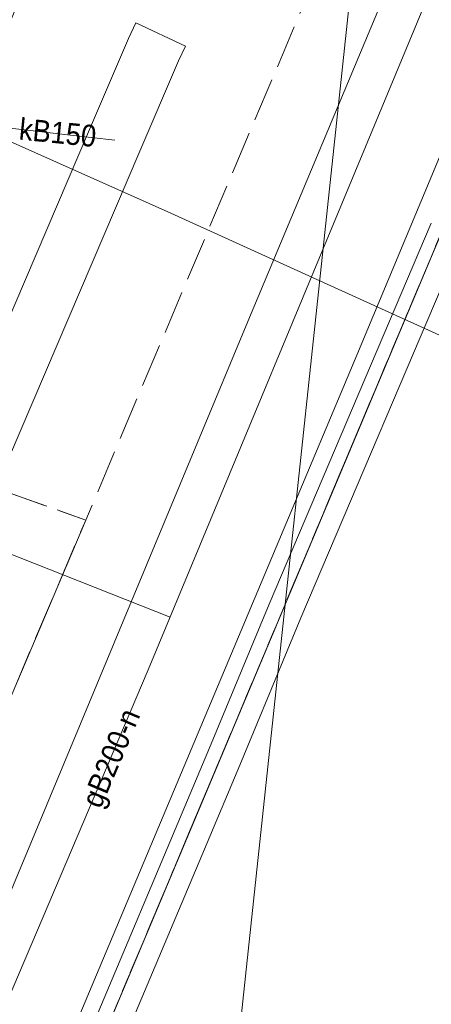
# Model space of a CAD drawing. Header units: millimetres. Extents: x -165388 to 921073, y -295343 to 494042.
# Tile 105 of 117: x 285790 to 300068, y 118927 to 153065. Entities that reach past the tile are written whole.
import ezdxf
from ezdxf.xclip import XClip

# ---------------------------------------------------------------- set-up
doc = ezdxf.new("R2010")
doc.units = ezdxf.units.MM
doc.header["$MEASUREMENT"] = 0
doc.header["$XCLIPFRAME"] = 0
for name, pattern in [('0.5_0.5', [1000, 500, -500]), ('1.5_0.5', [2000, 1500, -500]), ('1.5_1.0', [2500, 1500, -1000])]:
    doc.linetypes.add(name, pattern=pattern)
for name, color, linetype, lineweight in [('20231207_mdcp_Kolska_2-4_6_0_Nr_pióra__1', 7, 'Continuous', 13), ('bg-woz-oz.6640.12006.2023.pge-1_rzut_5_216-obręb ewidencyjny_Nr_pióra__7', 7, 'Continuous', 18), ('bg-woz-oz.6640.12006.2023.pge-1_rzut_5_219-działka ewidencyjna_Nr_pióra__7', 7, 'Continuous', 18), ('bg-woz-oz.6640.12006.2023.pge-1_rzut_5_jezdnia (powierzchnia)_Nr_pióra__7', 7, 'Continuous', 18), ('bg-woz-oz.6640.12006.2023.pge-1_rzut_5_krawężnik (linia)_Nr_pióra__7', 7, 'Continuous', 18), ('bg-woz-oz.6640.12006.2023.pge-1_rzut_5_przewód gazowy (linia)-Atr1_Nr_pióra__7', 7, 'Continuous', 18), ('bg-woz-oz.6640.12006.2023.pge-1_rzut_5_tor tramwajowy (linia)_Nr_pióra__7', 7, 'Continuous', 18)]:
    doc.layers.add(name, color=color, linetype=linetype, lineweight=lineweight)
for name, color, linetype, lineweight, true_color in [('bg-woz-oz.6640.12006.2023.pge-1_rzut_5_218-kontur użytku gruntowego_Nr_pióra__3', 7, 'Continuous', 18, 0x959595), ('bg-woz-oz.6640.12006.2023.pge-1_rzut_5_przewód elektroenergetyczny (linia)_Nr_pióra__1', 7, 'Continuous', 18, 0x4c4c4c), ('bg-woz-oz.6640.12006.2023.pge-1_rzut_5_przewód gazowy (linia)_Nr_pióra__40', 7, 'Continuous', 18, 0xbcbcbc), ('bg-woz-oz.6640.12006.2023.pge-1_rzut_5_przewód kanalizacyjny (linia)-Atr1_Nr_pióra__34', 7, 'Continuous', 18, 0x4b4b4b), ('bg-woz-oz.6640.12006.2023.pge-1_rzut_5_przewód kanalizacyjny (linia)_Nr_pióra__34', 7, 'Continuous', 18, 0x4b4b4b), ('bg-woz-oz.6640.12006.2023.pge-1_rzut_5_przewód wodociągowy (linia)_Nr_pióra__5', 7, 'Continuous', 18, 0x1d1d1d)]:
    doc.layers.add(name, color=color, linetype=linetype, lineweight=lineweight, true_color=true_color)
doc.layers.add('INW_GEO', color=7, linetype='Continuous')
doc.layers.add('ZD_INNE', color=7, linetype='Continuous')
doc.styles.add('GENERATED_STYLE_1', font='txt')
picture_1 = doc.add_image_def('image1.tif', size_in_pixel=(4961, 3508))

# ---------------------------------------------------------------- blocks, each defined once
blk = doc.blocks.new('Rysunek_2_5', base_point=(-8071116841.925635, -4961354754.727498))
at = {"layer": 'bg-woz-oz.6640.12006.2023.pge-1_rzut_5_216-obręb ewidencyjny_Nr_pióra__7', "linetype": '1.5_1.0', "flags": 128}
blk.add_lwpolyline([(478131.8905176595, 494042.2276444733), (468407.6566873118, 491319.8616877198), (463558.1599669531, 489323.7450663), (455785.044439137, 486131.4457422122), (448273.2171202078, 477289.4182400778), (430305.6733803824, 456148.541437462), (428510.164055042, 454027.28090249), (420737.2988071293, 440576.9067117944), (419834.1895034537, 438430.7022523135), (417784.1870477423, 433550.8672203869), (396982.1628984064, 384090.8551784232), (377756.7662578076, 338374.5372602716), (379393.1777710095, 333452.844729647), (315775.6224190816, 182205.2819356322), (314923.9724492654, 180164.2056675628), (312040.7621143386, 173321.7793321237), (261484.4032842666, 53112.3180501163), (241423.674095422, 5413.522001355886), (247900.9987898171, 2690.001340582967), (262338.0662379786, -3378.036521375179), (273785.52443441, -7306.369610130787), (277549.020525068, -8603.519244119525), (297278.6191832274, -12199.81411844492), (317356.2813028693, -12444.11677308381), (333270.2467450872, -10242.25304462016), (376016.4716420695, -1353.031646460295), (389726.7816802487, 1496.599676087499), (438416.830743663, 11611.32271867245), (456015.3554240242, 15272.4877120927), (480463.5322475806, 20354.02782633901), (497619.6175171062, 23921.66545148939), (514971.0016259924, 27528.77918630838), (529607.0264680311, 30571.15931436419), (556370.0214689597, 36139.54315241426), (576312.1322272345, 40274.42145068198), (589683.686315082, 43059.67570468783), (615140.312246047, 48355.2961833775), (616220.4899052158, 48581.82702586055), (634889.248832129, 52470.58519627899), (645164.7893851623, 54611.09129246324), (649813.250227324, 55572.71065645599)], dxfattribs=at)
blk.add_lwpolyline([(-165387.8878252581, 18031.94059059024), (-76197.38563615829, 25428.77905536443), (-70556.2409972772, 25892.12251454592), (-65858.74732490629, 17334.66651290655), (-32575.62591973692, -48795.33144179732), (-33434.92813501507, -58438.61406203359), (-34506.61248154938, -70352.18164883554), (-34884.88857913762, -73610.43381784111), (-34847.41146117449, -77777.99851074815), (-34351.29349306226, -149758.0225933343), (-33863.54637797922, -221063.339385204), (49110.58203876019, -210759.6646426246), (56097.97361306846, -261046.5223584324), (58810.17918419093, -280655.6131327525), (68525.01957118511, -283292.5765886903), (99614.28502108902, -291733.0607995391), (106152.5870971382, -295297.8196907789), (148135.3605072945, -233498.0847649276), (178386.0999243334, -164973.9629924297), (213466.6769439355, -61032.51256980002), (241423.674095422, 5413.522001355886), (261484.4032842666, 53112.3180501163), (312040.7621143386, 173321.7793321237), (283312.7159988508, 179106.3939575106), (128376.4298250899, 210362.689755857), (-61136.87913212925, 251960.7453299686), (-75011.46761514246, 249832.6488938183), (-79204.82803229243, 244658.8467704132), (-83859.66502968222, 238930.9333190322), (-91094.01775896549, 216683.5707640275), (-93826.92435290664, 221320.1343137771), (-108163.2622340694, 179476.3484410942), (-111617.6671888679, 170864.5898280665), (-131164.3164902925, 116493.4237450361), (-141165.8304715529, 87642.65914447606), (-161180.6289767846, 30113.35495300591)], close=True, dxfattribs=at)
at = {"layer": 'bg-woz-oz.6640.12006.2023.pge-1_rzut_5_218-kontur użytku gruntowego_Nr_pióra__3', "linetype": '0.5_0.5', "flags": 128}
for points in [[(312040.7621143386, 173321.7793321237), (261484.4032842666, 53112.3180501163)], [(261484.4032842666, 53112.3180501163), (312040.7621143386, 173321.7793321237)]]:
    blk.add_lwpolyline(points, dxfattribs=at)
at = {"layer": 'bg-woz-oz.6640.12006.2023.pge-1_rzut_5_219-działka ewidencyjna_Nr_pióra__7', "linetype": 'Continuous', "flags": 128}
blk.add_lwpolyline([(312040.7621143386, 173321.7793321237), (261484.4032842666, 53112.3180501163)], dxfattribs=at)
at = {"layer": 'bg-woz-oz.6640.12006.2023.pge-1_rzut_5_jezdnia (powierzchnia)_Nr_pióra__7', "linetype": '1.5_0.5', "flags": 128}
for points in [[(300701.0294031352, 188612.9683647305), (300453.9736909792, 188277.3145623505), (299930.7119669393, 187709.6904190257), (299675.8375130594, 187394.9857754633), (299422.025394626, 187090.2245445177), (299159.3321962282, 186796.4690607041), (298876.752176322, 186504.8382459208), (298596.2968245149, 186233.0942563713), (298295.9546493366, 185963.474935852), (297986.731396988, 185704.861363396), (297668.6270674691, 185457.2535371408), (297351.5850733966, 185219.5891235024), (297015.7185895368, 184993.9927915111), (296681.9767747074, 184788.2832838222), (296338.2915481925, 184583.6361115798), (295985.7252454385, 184389.9946864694), (295625.340199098, 184217.3024192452), (295256.0740765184, 184055.6159000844), (294887.8702893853, 183903.8727916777), (294510.7854241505, 183763.1354322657), (294271.4635953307, 183688.1350148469), (293896.5034009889, 183567.2844797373), (293503.781051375, 183468.445437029), (293112.1210362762, 183379.5498078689), (292721.5233566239, 183300.597589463), (292333.0503469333, 183241.5321962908), (291934.6339255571, 183183.5291376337), (291529.4610960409, 183156.4186504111), (291134.2316791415, 183128.2458286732), (290731.1835186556, 183121.0221648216), (290330.2600309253, 183133.6853262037), (289930.3988758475, 183156.2919002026), (289531.6000571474, 183188.8418849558), (288938.5647317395, 183191.8591745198), (279339.04516045, 173164.9092901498), (280014.6869625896, 172428.9689697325), (280294.6320930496, 172037.0114156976), (280550.4410583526, 171607.4048820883), (280763.2893705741, 171152.2174533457), (280934.2393651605, 170681.3925392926), (281074.2967883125, 170203.8112189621), (281162.5124802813, 169711.654746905), (281173.9854821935, 169348.3802368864), (281160.6423845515, 168846.9602912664), (281128.092398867, 168448.1614716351), (287471.4791057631, 167106.6902363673), (285459.9752826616, 161740.0104096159), (285846.1109399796, 161306.5369343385), (286128.2237051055, 161970.3233363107), (286504.5437756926, 162292.1667844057), (286768.0017678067, 162404.8161804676), (287266.9146452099, 162462.1393019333), (287744.5808248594, 162320.5941813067), (288223.0117991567, 161997.942971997), (288500.832259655, 161586.0985927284), (288564.4445326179, 161428.4487329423), (288632.7734002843, 160938.4169308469), (288531.0019282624, 160456.5014122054), (288274.3852017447, 160031.3569018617), (288143.5482865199, 159371.522299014), (279477.5998620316, 138785.6451524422), (288080.010141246, 135714.4015338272), (296490.4890339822, 155603.4750370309), (309584.3203980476, 186758.7728239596), (318779.3524442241, 208625.692717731)], [(273180.396264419, 124745.1669964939), (273077.5624569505, 124253.3080652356), (272945.9607489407, 123774.5795510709), (272804.4156273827, 123296.9133714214), (272633.0402698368, 122822.4341981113), (272432.8970117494, 122361.0854400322), (263552.3150349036, 101084.098723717), (257903.0906399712, 87366.61120783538), (250745.5257130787, 70732.85744339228), (244415.6443076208, 55539.3258780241), (227560.6918046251, 15442.98968557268), (236112.2367586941, 10295.40006443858), (235927.8588062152, 10546.40757665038), (235818.6939563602, 11030.74530512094), (235875.7625026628, 11376.6400590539), (242242.9104885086, 26636.58850360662), (243784.3960868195, 30333.75257253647), (252625.5868114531, 51524.43558443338), (266248.8841935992, 83870.22307701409), (271899.1709230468, 97597.65400458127), (288080.010141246, 135714.4015338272), (279477.5998620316, 138785.6451524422), (279435.0216053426, 138669.511212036), (279067.5826128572, 138336.662016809), (278621.2762603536, 138112.8079583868), (278130.1821256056, 138034.5356771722), (277634.0738544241, 138097.5958360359), (277201.492998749, 138284.6086779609), (276823.5584804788, 138606.5799500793), (276683.2035174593, 138893.1117709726), (276624.8180614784, 139382.0812366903), (276776.306594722, 139858.6850818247), (285701.6763547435, 160990.0900190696), (285846.1109399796, 161306.5369343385), (285459.9752826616, 161740.0104096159), (285260.8943590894, 161288.6050641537), (276214.5462390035, 139777.9057333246), (272507.0091020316, 130961.8823453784), (272760.3958584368, 130321.3394880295), (272910.3966942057, 129842.6958322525), (273039.4483702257, 129356.2334338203), (273148.6132210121, 128871.8957044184), (273236.8289129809, 128379.7392351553), (273304.0954470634, 127879.7640213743), (273341.5317432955, 127382.9758130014), (273369.0246287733, 126887.2499410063), (273355.6815292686, 126385.8299953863), (273316.4599956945, 125736.3212024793), (273263.3432485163, 125239.1505967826)]]:
    blk.add_lwpolyline(points, close=True, dxfattribs=at)
at = {"layer": 'bg-woz-oz.6640.12006.2023.pge-1_rzut_5_krawężnik (linia)_Nr_pióra__7', "linetype": 'Continuous', "flags": 128}
blk.add_lwpolyline([(236526.375522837, 10029.90226075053), (236112.2367586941, 10295.40006443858), (235927.8588062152, 10546.40757665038), (235818.6939563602, 11030.74530512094), (235875.7625026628, 11376.6400590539), (242242.9104885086, 26636.58850360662), (243784.3960868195, 30333.75257253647), (252625.5868114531, 51524.43558443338), (266248.8841935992, 83870.22307701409), (271899.1709230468, 97597.65400458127), (288080.010141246, 135714.4015338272)], dxfattribs=at)
at = {"layer": 'bg-woz-oz.6640.12006.2023.pge-1_rzut_5_przewód elektroenergetyczny (linia)_Nr_pióra__1', "linetype": 'Continuous', "flags": 128}
blk.add_lwpolyline([(291009.6184154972, 132354.1641384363), (277432.4858626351, 137716.8567106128)], dxfattribs=at)
at = {"layer": 'bg-woz-oz.6640.12006.2023.pge-1_rzut_5_przewód gazowy (linia)_Nr_pióra__40', "linetype": 'Continuous', "flags": 128}
blk.add_lwpolyline([(375996.6534171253, 335454.9991479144), (371353.0745944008, 324184.5255233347), (367051.5665495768, 313762.5137912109), (361920.7175662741, 301508.2374475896), (352391.4334857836, 278771.9065006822), (344765.8901438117, 260770.1263464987), (342464.8801749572, 255705.9133639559), (322425.5674015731, 207642.7804706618), (307429.7375706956, 171863.3717605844), (290250.9436989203, 130524.4065923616), (270112.324626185, 83226.15163680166), (252810.0882945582, 42614.41542766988), (231959.3245601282, -6548.738984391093), (219696.70422934, -35007.07770232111), (223802.4365222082, -45432.23776575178)], dxfattribs=at)
at = {"layer": 'bg-woz-oz.6640.12006.2023.pge-1_rzut_5_przewód kanalizacyjny (linia)_Nr_pióra__34', "linetype": 'Continuous'}
blk.add_line((291543.2455651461, 152148.8389400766), (289823.9087909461, 152957.3653740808), dxfattribs=at)
at = {"layer": 'bg-woz-oz.6640.12006.2023.pge-1_rzut_5_przewód kanalizacyjny (linia)_Nr_pióra__34', "linetype": 'Continuous', "flags": 128}
for points in [[(277244.5724373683, 123438.8733217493), (277437.6137433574, 124044.7926381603), (288211.1661033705, 149256.3996817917), (289569.2730452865, 152416.1536153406), (289823.908790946, 152957.3653740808)], [(279053.1722661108, 122857.7509941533), (279222.0037039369, 123379.7714430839), (289957.9454511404, 148507.9981638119), (291303.1748086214, 151636.6440933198), (291543.2455651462, 152148.8389400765)], [(273199.9124968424, 150720.0802611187), (287444.9551142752, 149067.4275988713), (289084.5557767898, 148882.1989223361)], [(300067.8491583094, 146014.3768917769), (294441.0597104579, 132794.9243076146), (292315.7166745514, 127680.5658517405), (290996.1309125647, 124554.2589472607), (286807.5751513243, 114607.7386057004), (285347.8713203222, 111288.2236111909), (282446.9575639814, 104673.5668703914), (277649.0398850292, 93193.50317586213), (276416.8984452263, 90249.33745525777), (275944.0333768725, 89023.8367151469), (267500.354507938, 69078.16991116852), (260725.6767498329, 53198.60852044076), (257406.3776414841, 45386.42174843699), (249301.3632902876, 26279.92612309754), (248992.2018656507, 25556.87784403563), (240607.3445798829, 5442.608131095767), (232371.4721975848, -14041.52294807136), (231830.9332551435, -15324.35890473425), (223794.4781342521, -34813.30200657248), (222083.4673391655, -38973.27576205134), (216825.3408353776, -51537.78652194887), (216108.5329204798, -53506.57849106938)], [(301172.5263893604, 145543.9611868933), (295547.4400706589, 132329.153961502), (293422.351995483, 127217.1819228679), (292102.5112727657, 124088.4886011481), (287909.3560418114, 114132.8050233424), (286446.373431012, 110805.1925227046), (283550.1866247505, 104200.8922258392), (278755.6752059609, 92730.11924698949), (277530.0913276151, 89802.14853771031), (277056.9712985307, 88574.26137849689), (268605.1592184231, 68608.94741676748), (261829.1607704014, 52728.32029499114), (258511.1823519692, 44917.19925403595), (250404.847310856, 25809.63789764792), (250097.2615368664, 25090.04176780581), (241713.8524213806, 4978.03099360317), (233476.5318688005, -14508.35902430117), (232939.0167472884, -15785.48389486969), (224904.2647564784, -35269.78163793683), (223191.6783107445, -39433.20754356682), (217943.2606678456, -51974.6189955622), (217236.5440549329, -53916.73202719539)]]:
    blk.add_lwpolyline(points, dxfattribs=at)
at = {"layer": 'bg-woz-oz.6640.12006.2023.pge-1_rzut_5_przewód wodociągowy (linia)_Nr_pióra__5', "linetype": 'Continuous', "flags": 128}
blk.add_lwpolyline([(327613.6987255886, 129972.1052236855), (322018.2355623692, 132289.6452955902), (291037.7128180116, 146360.4381140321), (274505.8153849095, 153718.3160167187)], dxfattribs=at)
at = {"layer": 'bg-woz-oz.6640.12006.2023.pge-1_rzut_5_tor tramwajowy (linia)_Nr_pióra__7', "linetype": 'Continuous', "flags": 128}
for points in [[(186193.8181277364, -132841.5737804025), (203193.5091959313, -78117.84032266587), (207692.8242212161, -65373.7018937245), (210589.420620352, -56993.9984800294), (216572.8970505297, -42407.09991194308), (222011.6523755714, -29059.34577528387), (226894.3833112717, -17150.66664479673), (229466.3305813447, -10868.343250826), (231973.3057050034, -4629.362906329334), (233869.5252407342, 317.1865437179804), (238308.2012450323, 10422.83621896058), (244692.0490497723, 25650.82975756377), (247689.5661950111, 32621.84051331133), (252376.7856089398, 44018.39148905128), (256742.2883240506, 54192.20031518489), (263964.6556833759, 71432.50221945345), (268074.6040074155, 81191.10994786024), (272692.0917136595, 91840.8426810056), (282668.702589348, 116128.4307744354), (293703.9479594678, 142605.9487788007), (308862.6544680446, 178780.28936591), (321286.7067446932, 207714.1695935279), (323306.5814254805, 212406.1421295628), (417441.7360201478, 437499.5919875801)], [(189736.7320219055, -133944.1893715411), (207167.3046387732, -78482.05148987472), (208854.7125216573, -73513.19300662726), (214207.1652151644, -57772.73081056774), (220326.6624100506, -43230.53516820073), (230681.2507705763, -18229.06121332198), (233312.8585135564, -11953.11182830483), (239747.783254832, 3470.562947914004), (243013.8154914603, 11448.74779134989), (251605.230756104, 31901.79117769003), (256005.025729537, 42584.83869303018), (260430.1040610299, 53033.87605398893), (267602.5416767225, 69806.83758761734), (271792.6323767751, 79939.04563598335), (276408.292952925, 90759.94104519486), (286327.0704858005, 114882.7404724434), (297481.2544044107, 141438.0635004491), (312468.8830953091, 177328.9744136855), (324911.8876857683, 207005.0411475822), (326921.8189530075, 211698.0760190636), (417643.1070361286, 427994.4118363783)]]:
    blk.add_lwpolyline(points, dxfattribs=at)
at = {"layer": 'bg-woz-oz.6640.12006.2023.pge-1_rzut_5_przewód gazowy (linia)-Atr1_Nr_pióra__7', "linetype": 'Continuous', "insert": (288355.7095598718, 125784.7709913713), "char_height": 750, "attachment_point": 4, "rotation": 67.03776194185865, "style": 'GENERATED_STYLE_1'}
blk.add_mtext('\\A1;{\\W0.900000x;\\fArial|b0|i0|c238|p38;gB200-n}', dxfattribs=at)
at = {"layer": 'bg-woz-oz.6640.12006.2023.pge-1_rzut_5_przewód kanalizacyjny (linia)-Atr1_Nr_pióra__34', "linetype": 'Continuous', "insert": (285779.5421477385, 149278.4728057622), "char_height": 750, "attachment_point": 4, "rotation": 354.35376193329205, "style": 'GENERATED_STYLE_1'}
blk.add_mtext('\\A1;{\\W0.900000x;\\fArial|b0|i0|c238|p38;kB150}', dxfattribs=at)
blk = doc.blocks.new('Rysunek_3_6', base_point=(188221.5929863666, 121798.6003440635))
at = {"layer": '20231207_mdcp_Kolska_2-4_6_0_Nr_pióra__1'}
image = blk.add_image(picture_1, insert=(75928.03021990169, 59123.25048484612), size_in_units=(209999.7916666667, 148500.0416666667), rotation=-6.098238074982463, dxfattribs=at)
image.set_boundary_path([(-0.5, -0.5), (4960.5, 3507.5)])

msp = doc.modelspace()

# ---------------------------------------------------------------- block references
at = {"layer": 'INW_GEO', "color": 151, "linetype": 'Continuous', "lineweight": 13, "true_color": 0x80c2ff}
ref = msp.add_blockref('Rysunek_2_5', (-8071116841.925635, -4961354754.727498), dxfattribs=at)
XClip(ref).set_block_clipping_path([(-195425.9394250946, -263123.0086484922), (606609.6817159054, -348810.9449165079), (694192.2923495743, 470958.7517303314), (-107843.3287914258, 556646.6879983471)])
at = {"layer": 'ZD_INNE', "color": 151, "linetype": 'Continuous', "lineweight": 13, "true_color": 0x80c2ff}
ref = msp.add_blockref('Rysunek_3_6', (188221.5929863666, 121798.6003440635), dxfattribs=at)
XClip(ref).set_block_clipping_path([(75928.03021990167, 59123.2504848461), (284739.4774660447, 36814.2388748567), (300515.1557528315, 184473.9502032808), (91703.70850668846, 206782.9618132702)])

doc.saveas('drawing.dxf')
